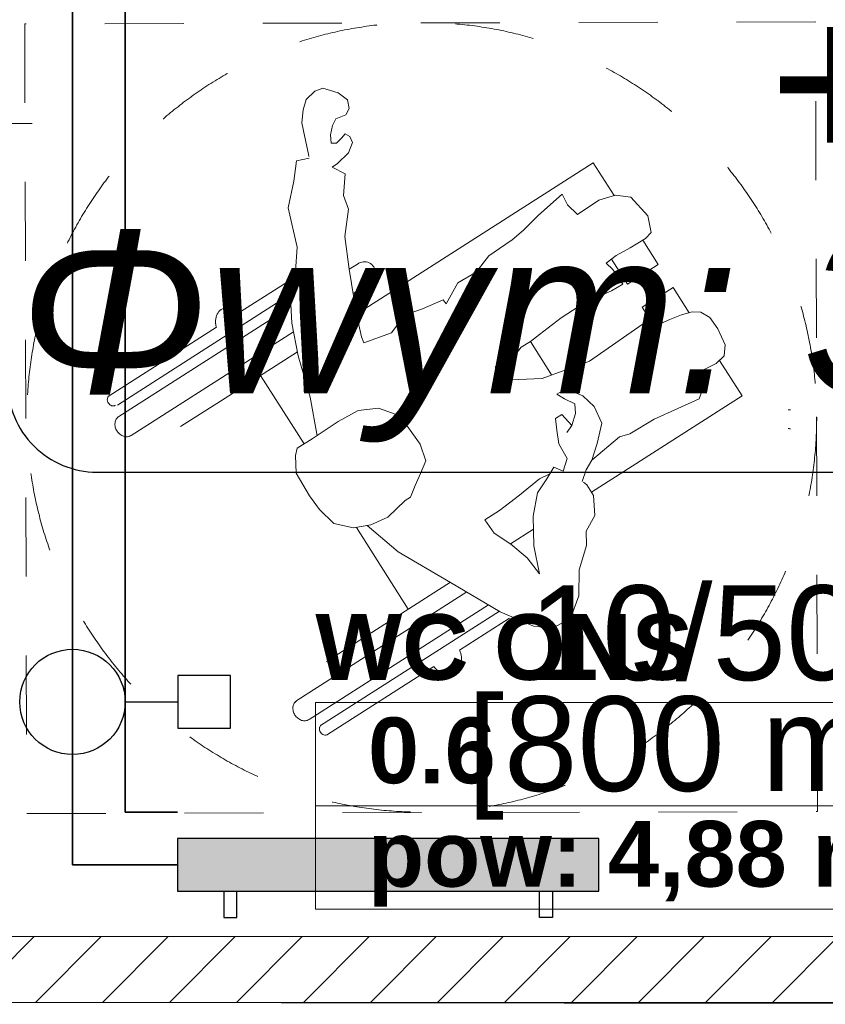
# Model space of a CAD drawing. Header units: millimetres. Extents: x 204754 to 495640, y -178579 to -98814.
# Tile 6 of 179: x 218221 to 219751, y -135207 to -133336. Entities that reach past the tile are written whole.
import ezdxf
from ezdxf.enums import TextEntityAlignment as Align
from ezdxf.lldxf.tags import DXFTag

# ---------------------------------------------------------------- set-up
doc = ezdxf.new("R2010")
doc.units = ezdxf.units.MM
doc.header["$MEASUREMENT"] = 0
doc.linetypes.add('Dashed', pattern=[300, 150, -150])
doc.layers.get('0').update_dxf_attribs({"color": 252, "lineweight": 5})
for name, color, linetype, lineweight in [('2D - Rysunki i Obrazki_Nr_pióra__104', 252, 'Continuous', 5), ('2D - Rysunki i Obrazki_Nr_pióra__47', 252, 'Continuous', 5), ('IS_Powrót', 5, 'DASH', 35), ('IS_Zasilanie', 1, 'SOLID', 35), ('Nowe_! NAZWY POM', 252, 'Continuous', 5), ('Nowe_! NAZWY POM_Nr_pióra__19', 252, 'Continuous', 5), ('Nowe_220-A Ściany', 252, 'Continuous', 5), ('Nowe_220-A Ściany_Nr_pióra__93', 252, 'Continuous', 5), ('Nowe_Metryczki pomieszczeń ARCHICADa_Nr_pióra__13', 252, 'Continuous', 5), ('P-SANR-FIXT_Nr_pióra__47', 252, 'Continuous', 5)]:
    doc.layers.add(name, color=color, linetype=linetype, lineweight=lineweight)
for name, color, linetype in [('IS_Armatura_Therm', 7, 'SOLID'), ('IS_Grzejniki_Plan_rzut', 7, 'SOLID'), ('IS_Text_Konstrukcji', 7, 'Continuous'), ('IS_Text_Odbiornikow_Therm', 7, 'Continuous')]:
    doc.layers.add(name, color=color, linetype=linetype)
doc.styles.add('GENERATED_STYLE_2', font='arialbd.ttf')
tags = doc.linetypes.add('DASH', pattern=[15, 10, -5]).pattern_tags.tags
tags[6:7] = [DXFTag(74, 4), DXFTag(75, 0), DXFTag(340, '0'), DXFTag(46, 0.0), DXFTag(50, 0.0), DXFTag(44, 0.0), DXFTag(45, 0.0)]
tags[4:5] = [DXFTag(74, 4), DXFTag(75, 0), DXFTag(340, '0'), DXFTag(46, 0.0), DXFTag(50, 0.0), DXFTag(44, 0.0), DXFTag(45, 0.0)]
tags = doc.linetypes.add('SOLID', pattern=[10, 10, 0]).pattern_tags.tags
tags[6:7] = [DXFTag(74, 4), DXFTag(75, 0), DXFTag(340, '0'), DXFTag(46, 0.0), DXFTag(50, 0.0), DXFTag(44, 0.0), DXFTag(45, 0.0)]
tags[4:5] = [DXFTag(74, 4), DXFTag(75, 0), DXFTag(340, '0'), DXFTag(46, 0.0), DXFTag(50, 0.0), DXFTag(44, 0.0), DXFTag(45, 0.0)]

# ---------------------------------------------------------------- blocks, each defined once
blk = doc.blocks.new('WC ONS_0.6_13', base_point=(219398.3, -134731.7))
at = {"layer": 'Nowe_Metryczki pomieszczeń ARCHICADa_Nr_pióra__13', "color": 7, "linetype": 'Continuous', "lineweight": 13}
for p, q in [((218782.7, -134633.5), (218782.7, -135026.4)), ((218782.7, -134633.5), (220013.9, -134633.5)), ((220013.9, -134633.5), (220013.9, -135026.4)), ((218782.7, -134830), (220013.9, -134830)), ((218782.7, -135026.4), (220013.9, -135026.4))]:
    blk.add_line(p, q, dxfattribs=at)
at = {"layer": 'Nowe_Metryczki pomieszczeń ARCHICADa_Nr_pióra__13', "color": 7, "lineweight": 13, "style": 'GENERATED_STYLE_2'}
for tag, p in [('ROOM_NAME', (218782.7, -134465.7)), ('ROOM_NUMBER', (218882.7, -134662.1)), ('ROOM_CALC_AREA', (218882.7, -134858.5))]:
    blk.add_attdef(tag, text='', height=125, dxfattribs=at).set_placement(p, align=Align.TOP_LEFT)
blk = doc.blocks.new('podkład 20251118')
at = {"color": 252, "linetype": 'Continuous', "lineweight": 5}
blk.add_line((218197, -133533.4), (218244.5, -133533.4), dxfattribs=at)
at = {"layer": '2D - Rysunki i Obrazki_Nr_pióra__104', "color": 252, "linetype": 'Continuous', "lineweight": 5}
for p, q in [((218765.4, -133487.9), (218781.7, -133471.8)), ((218765.4, -133487.9), (218781.7, -133471.8)), ((218781.7, -133471.8), (218797, -133466.4)), ((218781.7, -133471.8), (218797, -133466.4)), ((218797, -133466.4), (218825.7, -133475.1)), ((218797, -133466.4), (218825.7, -133475.1)), ((218825.7, -133475.1), (218843.7, -133488.6)), ((218825.7, -133475.1), (218843.7, -133488.6)), ((218759.4, -133507.5), (218765.4, -133487.9)), ((218759.4, -133507.5), (218765.4, -133487.9)), ((218843.7, -133488.6), (218847, -133505.1)), ((218843.7, -133488.6), (218847, -133505.1)), ((218757.1, -133532.4), (218759.4, -133507.5)), ((218757.1, -133532.4), (218759.4, -133507.5)), ((218847, -133505.1), (218840.6, -133517.3)), ((218847, -133505.1), (218840.6, -133517.3)), ((218762.5, -133559.5), (218757.1, -133532.4)), ((218762.5, -133559.5), (218757.1, -133532.4)), ((218821.4, -133524.7), (218815, -133537.4)), ((218821.4, -133524.7), (218815, -133537.4)), ((218840.6, -133517.3), (218821.4, -133524.7)), ((218840.6, -133517.3), (218821.4, -133524.7)), ((218815, -133537.4), (218811.6, -133554.7)), ((218815, -133537.4), (218811.6, -133554.7)), ((218832.3, -133561.4), (218839.1, -133552.9)), ((218832.3, -133561.4), (218839.1, -133552.9)), ((218839.1, -133552.9), (218848.4, -133558.2)), ((218839.1, -133552.9), (218848.4, -133558.2)), ((218769.4, -133591.7), (218762.5, -133559.5)), ((218769.4, -133591.7), (218762.5, -133559.5)), ((218811.6, -133554.7), (218812.9, -133570.6)), ((218811.6, -133554.7), (218812.9, -133570.6)), ((218812.9, -133570.6), (218822.8, -133570.7)), ((218812.9, -133570.6), (218822.8, -133570.7)), ((218822.8, -133570.7), (218832.3, -133561.4)), ((218822.8, -133570.7), (218832.3, -133561.4)), ((218853.3, -133569.5), (218845.6, -133589.5)), ((218853.3, -133569.5), (218845.6, -133589.5)), ((218848.4, -133558.2), (218853.3, -133569.5)), ((218848.4, -133558.2), (218853.3, -133569.5)), ((218845.6, -133589.5), (218825, -133609.4)), ((218845.6, -133589.5), (218825, -133609.4)), ((218741.5, -133643.3), (218746.6, -133604.1)), ((218741.5, -133643.3), (218746.6, -133604.1)), ((218746.6, -133604.1), (218771, -133599.5)), ((218746.6, -133604.1), (218771, -133599.5)), ((218770.4, -133596.4), (218769.4, -133591.7)), ((218770.4, -133596.4), (218769.4, -133591.7)), ((218825, -133609.4), (218814.5, -133616.4)), ((218825, -133609.4), (218814.5, -133616.4)), ((219310.7, -133608.2), (218860.9, -133895.7)), ((219310.7, -133608.2), (218860.9, -133895.7)), ((219310.7, -133608.2), (219350.4, -133670.4)), ((219310.7, -133608.2), (219350.4, -133670.4)), ((218814.5, -133616.4), (218839.2, -133629)), ((218814.5, -133616.4), (218839.2, -133629)), ((218839.2, -133629), (218835.9, -133670)), ((218839.2, -133629), (218835.9, -133670)), ((218730.9, -133693.6), (218741.5, -133643.3)), ((218730.9, -133693.6), (218741.5, -133643.3)), ((218835.9, -133670), (218845.6, -133696.3)), ((218835.9, -133670), (218845.6, -133696.3)), ((219206.7, -133707.8), (219251.6, -133667.9)), ((219206.7, -133707.8), (219251.6, -133667.9)), ((219251.6, -133667.9), (219261.8, -133688.3)), ((219251.6, -133667.9), (219261.8, -133688.3)), ((219321.3, -133679.1), (219280.8, -133706.4)), ((219321.3, -133679.1), (219280.8, -133706.4)), ((219352.7, -133669.7), (219321.3, -133679.1)), ((219352.7, -133669.7), (219321.3, -133679.1)), ((219381.8, -133673.5), (219352.7, -133669.7)), ((219381.8, -133673.5), (219352.7, -133669.7)), ((219414.4, -133709.2), (219381.8, -133673.5)), ((219414.4, -133709.2), (219381.8, -133673.5)), ((218747.8, -133768.2), (218730.9, -133693.6)), ((218747.8, -133768.2), (218730.9, -133693.6)), ((218845.6, -133696.3), (218838.8, -133747.9)), ((218845.6, -133696.3), (218838.8, -133747.9)), ((219261.8, -133688.3), (219280.8, -133706.4)), ((219261.8, -133688.3), (219280.8, -133706.4)), ((219178, -133736.2), (219206.7, -133707.8)), ((219178, -133736.2), (219206.7, -133707.8)), ((219420.7, -133740.5), (219414.4, -133709.2)), ((219420.7, -133740.5), (219414.4, -133709.2)), ((219156.7, -133754.3), (219178, -133736.2)), ((219156.7, -133754.3), (219178, -133736.2)), ((219409.8, -133752.2), (219420.7, -133740.5)), ((219409.8, -133752.2), (219420.7, -133740.5)), ((218838.8, -133747.9), (218847, -133810.5)), ((218838.8, -133747.9), (218847, -133810.5)), ((219132.6, -133770.8), (219156.7, -133754.3)), ((219132.6, -133770.8), (219156.7, -133754.3)), ((219380.6, -133769.7), (219409.8, -133752.2)), ((219380.6, -133769.7), (219409.8, -133752.2)), ((219404.7, -133755.3), (219434.1, -133801.3)), ((219404.7, -133755.3), (219434.1, -133801.3)), ((218745.2, -133813.9), (218747.8, -133768.2)), ((218745.2, -133813.9), (218747.8, -133768.2)), ((219112.5, -133784.8), (219132.6, -133770.8)), ((219112.5, -133784.8), (219132.6, -133770.8)), ((219354.3, -133784.1), (219380.6, -133769.7)), ((219354.3, -133784.1), (219380.6, -133769.7)), ((219088.3, -133816), (219112.5, -133784.8)), ((219088.3, -133816), (219112.5, -133784.8)), ((219335.4, -133798.6), (219354.3, -133784.1)), ((219335.4, -133798.6), (219354.3, -133784.1)), ((219375.6, -133838.7), (219345.2, -133791.1)), ((219375.6, -133838.7), (219345.2, -133791.1)), ((218735.4, -133864.8), (218745.2, -133813.9)), ((218735.4, -133864.8), (218745.2, -133813.9)), ((218862.6, -133800.5), (218847, -133810.5)), ((218847, -133810.5), (218860.9, -133895.7)), ((218847, -133810.5), (218860.9, -133895.7)), ((219053.4, -133836.1), (219088.3, -133816)), ((219053.4, -133836.1), (219088.3, -133816)), ((219335.4, -133798.6), (219347.5, -133810.7)), ((219335.4, -133798.6), (219347.5, -133810.7)), ((219347.5, -133810.7), (219367.1, -133838.5)), ((219347.5, -133810.7), (219367.1, -133838.5)), ((219434.1, -133801.3), (219375.6, -133838.7)), ((219434.1, -133801.3), (219375.6, -133838.7)), ((218641.2, -133890.9), (218742.9, -133825.9)), ((218641.2, -133890.9), (218742.9, -133825.9)), ((218885.5, -133836.8), (218854.5, -133856.6)), ((219031.2, -133876), (219053.4, -133836.1)), ((219031.2, -133876), (219053.4, -133836.1)), ((219345.3, -133851.3), (219294.8, -133873.5)), ((219345.3, -133851.3), (219294.8, -133873.5)), ((219367.1, -133838.5), (219345.3, -133851.3)), ((219367.1, -133838.5), (219345.3, -133851.3)), ((219462.2, -133845.3), (219403.7, -133882.7)), ((219462.2, -133845.3), (219403.7, -133882.7)), ((219492.8, -133893.1), (219462.2, -133845.3)), ((219492.8, -133893.1), (219462.2, -133845.3)), ((218733.7, -133859.3), (218406.5, -134068.4)), ((218737.7, -133913.1), (218735.4, -133864.8)), ((218737.7, -133913.1), (218735.4, -133864.8)), ((218986.5, -133885.5), (219025.3, -133868.6)), ((218986.5, -133885.5), (219025.3, -133868.6)), ((219025.3, -133868.6), (219031.2, -133876)), ((219025.3, -133868.6), (219031.2, -133876)), ((218735.4, -133881.8), (218409.4, -134090.1)), ((218735.4, -133881.8), (218409.4, -134090.1)), ((218952, -133897.5), (218986.5, -133885.5)), ((218952, -133897.5), (218986.5, -133885.5)), ((219294.8, -133873.5), (219249.5, -133902.4)), ((219294.8, -133873.5), (219249.5, -133902.4)), ((219403.7, -133882.7), (219418.3, -133905.5)), ((219403.7, -133882.7), (219418.3, -133905.5)), ((218860.9, -133895.7), (218870.2, -133938.5)), ((218860.9, -133895.7), (218870.2, -133938.5)), ((218927.5, -133931.1), (218952, -133897.5)), ((218927.5, -133931.1), (218952, -133897.5)), ((219249.5, -133902.4), (219208.8, -133934.1)), ((219249.5, -133902.4), (219208.8, -133934.1)), ((219418.3, -133905.5), (219303.4, -133984.8)), ((219418.3, -133905.5), (219303.4, -133984.8)), ((219418.3, -133905.5), (219431.7, -133901.5)), ((219418.3, -133905.5), (219431.7, -133901.5)), ((219431.7, -133901.5), (219440.4, -133913.1)), ((219431.7, -133901.5), (219440.4, -133913.1)), ((219456.2, -133905.9), (219440.4, -133913.1)), ((219456.2, -133905.9), (219440.4, -133913.1)), ((219478, -133897.2), (219456.2, -133905.9)), ((219478, -133897.2), (219456.2, -133905.9)), ((219498.5, -133891.5), (219478, -133897.2)), ((219498.5, -133891.5), (219478, -133897.2)), ((219515.2, -133891.8), (219498.5, -133891.5)), ((219515.2, -133891.8), (219498.5, -133891.5)), ((219532.4, -133901.9), (219515.2, -133891.8)), ((219532.4, -133901.9), (219515.2, -133891.8)), ((219547.6, -133923.8), (219532.4, -133901.9)), ((219547.6, -133923.8), (219532.4, -133901.9)), ((218391.2, -134050.7), (218594.6, -133920.7)), ((218391.2, -134050.7), (218594.6, -133920.7)), ((218750, -133974.8), (218737.7, -133913.1)), ((218750, -133974.8), (218737.7, -133913.1)), ((219561, -133954.3), (219547.6, -133923.8)), ((219561, -133954.3), (219547.6, -133923.8)), ((218740.9, -133929.2), (218432.5, -134126.3)), ((218740.9, -133929.2), (218432.5, -134126.3)), ((218870.2, -133938.5), (218874.5, -133949.9)), ((218870.2, -133938.5), (218874.5, -133949.9)), ((218874.5, -133949.9), (218927.5, -133931.1)), ((218874.5, -133949.9), (218927.5, -133931.1)), ((219208.8, -133934.1), (219191.2, -133947.6)), ((219208.8, -133934.1), (219191.2, -133947.6)), ((219173.9, -133958.6), (219160.1, -133975.3)), ((219173.9, -133958.6), (219160.1, -133975.3)), ((219191.2, -133947.6), (219173.9, -133958.6)), ((219191.2, -133947.6), (219173.9, -133958.6)), ((219191.2, -133947.6), (219231.6, -134010.8)), ((219191.2, -133947.6), (219231.6, -134010.8)), ((219559.5, -133975), (219561, -133954.3)), ((219559.5, -133975), (219561, -133954.3)), ((218748.6, -133967.4), (218602.4, -134060.8)), ((218748.6, -133967.4), (218602.4, -134060.8)), ((218773, -134053.2), (218750, -133974.8)), ((218773, -134053.2), (218750, -133974.8)), ((219160.1, -133975.3), (219124.4, -133995.6)), ((219160.1, -133975.3), (219124.4, -133995.6)), ((219544.2, -133989.7), (219559.5, -133975)), ((219544.2, -133989.7), (219559.5, -133975)), ((219593.6, -134050.9), (219550.6, -133983.5)), ((219593.6, -134050.9), (219550.6, -133983.5)), ((219124.4, -133995.6), (219138.9, -134021.3)), ((219124.4, -133995.6), (219138.9, -134021.3)), ((219303.4, -133984.8), (219213.4, -134017.8)), ((219303.4, -133984.8), (219213.4, -134017.8)), ((219501.9, -134005.1), (219521.1, -134000.9)), ((219501.9, -134005.1), (219521.1, -134000.9)), ((219521.1, -134000.9), (219544.2, -133989.7)), ((219521.1, -134000.9), (219544.2, -133989.7)), ((218678.7, -134012.1), (218761.1, -134142.4)), ((218678.7, -134012.1), (218761.1, -134142.4)), ((219213.4, -134017.8), (219138.9, -134021.3)), ((219213.4, -134017.8), (219138.9, -134021.3)), ((219501.9, -134005.1), (219519.6, -134035.9)), ((219501.9, -134005.1), (219519.6, -134035.9)), ((219259, -134037.6), (219241.2, -134047.9)), ((219259, -134037.6), (219241.2, -134047.9)), ((219290.9, -134050.9), (219259, -134037.6)), ((219290.9, -134050.9), (219259, -134037.6)), ((219519.6, -134035.9), (219512, -134056.4)), ((219519.6, -134035.9), (219512, -134056.4)), ((218786.1, -134126.6), (218773, -134053.2)), ((218786.1, -134126.6), (218773, -134053.2)), ((219241.2, -134047.9), (219256, -134056.4)), ((219241.2, -134047.9), (219256, -134056.4)), ((219256, -134056.4), (219275.5, -134066.3)), ((219256, -134056.4), (219275.5, -134066.3)), ((219312.2, -134070.9), (219290.9, -134050.9)), ((219312.2, -134070.9), (219290.9, -134050.9)), ((219593.6, -134050.9), (219307.2, -134233.9)), ((219593.6, -134050.9), (219307.2, -134233.9)), ((219512, -134056.4), (219471.2, -134074.7)), ((219512, -134056.4), (219471.2, -134074.7)), ((218602.4, -134060.8), (218526.4, -134109.4)), ((218602.4, -134060.8), (218526.4, -134109.4)), ((218902.8, -134074.4), (218864.1, -134078.9)), ((218902.8, -134074.4), (218864.1, -134078.9)), ((218936.3, -134086.1), (218902.8, -134074.4)), ((218936.3, -134086.1), (218902.8, -134074.4)), ((219275.5, -134066.3), (219276.8, -134084.5)), ((219275.5, -134066.3), (219276.8, -134084.5)), ((219327, -134102.9), (219312.2, -134070.9)), ((219327, -134102.9), (219312.2, -134070.9)), ((219471.2, -134074.7), (219426.4, -134095.5)), ((219471.2, -134074.7), (219426.4, -134095.5)), ((218864.1, -134078.9), (218825.8, -134099.7)), ((218864.1, -134078.9), (218825.8, -134099.7)), ((218956.2, -134107.4), (218936.3, -134086.1)), ((218956.2, -134107.4), (218936.3, -134086.1)), ((219250.9, -134086.5), (219238.9, -134094.2)), ((219250.9, -134086.5), (219238.9, -134094.2)), ((219238.9, -134094.2), (219241.6, -134116)), ((219238.9, -134094.2), (219241.6, -134116)), ((219269.7, -134107.1), (219250.9, -134086.5)), ((219269.7, -134107.1), (219250.9, -134086.5)), ((219276.8, -134084.5), (219269.7, -134107.1)), ((219276.8, -134084.5), (219269.7, -134107.1)), ((219426.4, -134095.5), (219380.1, -134122.8)), ((219426.4, -134095.5), (219380.1, -134122.8)), ((218825.8, -134099.7), (218776.9, -134132.8)), ((218825.8, -134099.7), (218776.9, -134132.8)), ((218981.7, -134142.6), (218956.2, -134107.4)), ((218981.7, -134142.6), (218956.2, -134107.4)), ((219269.7, -134107.1), (219260.6, -134120.7)), ((219269.7, -134107.1), (219260.6, -134120.7)), ((219317.8, -134141.3), (219327, -134102.9)), ((219317.8, -134141.3), (219327, -134102.9)), ((218776.9, -134132.8), (218748.1, -134150.3)), ((218776.9, -134132.8), (218748.1, -134150.3)), ((219241.6, -134116), (219245, -134141.9)), ((219241.6, -134116), (219245, -134141.9)), ((219360.4, -134128.7), (219308.2, -134173.2)), ((219360.4, -134128.7), (219308.2, -134173.2)), ((219380.1, -134122.8), (219360.4, -134128.7)), ((219380.1, -134122.8), (219360.4, -134128.7)), ((218748.1, -134150.3), (218744.8, -134164.3)), ((218748.1, -134150.3), (218744.8, -134164.3)), ((218992.7, -134174.2), (218981.7, -134142.6)), ((218992.7, -134174.2), (218981.7, -134142.6)), ((219245, -134141.9), (219261, -134169.8)), ((219245, -134141.9), (219261, -134169.8)), ((219308.2, -134173.2), (219317.8, -134141.3)), ((219308.2, -134173.2), (219317.8, -134141.3)), ((218744.8, -134164.3), (218746.1, -134197.6)), ((218744.8, -134164.3), (218746.1, -134197.6)), ((219261, -134169.8), (219253.6, -134193.9)), ((219261, -134169.8), (219253.6, -134193.9)), ((218982.6, -134198.2), (218992.7, -134174.2)), ((218982.6, -134198.2), (218992.7, -134174.2)), ((219235.8, -134186.3), (219222.4, -134208.6)), ((219235.8, -134186.3), (219222.4, -134208.6)), ((219253.6, -134193.9), (219235.8, -134186.3)), ((219253.6, -134193.9), (219235.8, -134186.3)), ((219297.3, -134191.4), (219308.2, -134173.2)), ((219297.3, -134191.4), (219308.2, -134173.2)), ((218746.1, -134197.6), (218771.5, -134241.1)), ((218746.1, -134197.6), (218771.5, -134241.1)), ((218972.1, -134221.4), (218982.6, -134198.2)), ((218972.1, -134221.4), (218982.6, -134198.2)), ((219170.5, -134239.7), (219208.6, -134208.3)), ((219170.5, -134239.7), (219208.6, -134208.3)), ((219222.4, -134208.6), (219204.9, -134235.5)), ((219222.4, -134208.6), (219204.9, -134235.5)), ((219208.6, -134208.3), (219228.3, -134198.8)), ((219208.6, -134208.3), (219228.3, -134198.8)), ((219289.5, -134213.4), (219297.3, -134191.4)), ((219289.5, -134213.4), (219297.3, -134191.4)), ((218963.2, -134243.7), (218972.1, -134221.4)), ((218963.2, -134243.7), (218972.1, -134221.4)), ((219298.6, -134219.7), (219292, -134215.1)), ((219298.6, -134219.7), (219292, -134215.1)), ((219311, -134240.3), (219298.6, -134219.7)), ((219311, -134240.3), (219298.6, -134219.7)), ((218771.5, -134241.1), (218790.3, -134266.8)), ((218771.5, -134241.1), (218790.3, -134266.8)), ((218953.4, -134249.9), (218963.2, -134243.7)), ((218953.4, -134249.9), (218963.2, -134243.7)), ((219132.8, -134268.5), (219170.5, -134239.7)), ((219132.8, -134268.5), (219170.5, -134239.7)), ((219204.9, -134235.5), (219196.7, -134279.3)), ((219204.9, -134235.5), (219196.7, -134279.3)), ((219313.7, -134278.1), (219311, -134240.3)), ((219313.7, -134278.1), (219311, -134240.3)), ((218953.4, -134249.9), (218920.3, -134281.2)), ((218953.4, -134249.9), (218920.3, -134281.2)), ((218790.3, -134266.8), (218818, -134293.2)), ((218790.3, -134266.8), (218818, -134293.2)), ((218888.3, -134296.1), (218920.3, -134281.2)), ((218888.3, -134296.1), (218920.3, -134281.2)), ((219104.5, -134286.7), (219132.8, -134268.5)), ((219104.5, -134286.7), (219132.8, -134268.5)), ((219196.7, -134279.3), (219197.5, -134335.8)), ((219196.7, -134279.3), (219197.5, -134335.8)), ((219297.3, -134307.9), (219313.7, -134278.1)), ((219297.3, -134307.9), (219313.7, -134278.1)), ((218818, -134293.2), (218855, -134301.8)), ((218818, -134293.2), (218855, -134301.8)), ((218855, -134301.8), (218888.3, -134296.1)), ((218855, -134301.8), (218888.3, -134296.1)), ((218861, -134300.8), (218959.3, -134456.3)), ((218861, -134300.8), (218959.3, -134456.3)), ((218881.1, -134297.4), (218940.3, -134347.5)), ((218881.1, -134297.4), (218940.3, -134347.5)), ((219122.3, -134312.1), (219104.5, -134286.7)), ((219122.3, -134312.1), (219104.5, -134286.7)), ((219153.8, -134332.5), (219122.3, -134312.1)), ((219153.8, -134332.5), (219122.3, -134312.1)), ((219197.1, -134304.3), (219153.4, -134332.2)), ((219197.1, -134304.3), (219153.4, -134332.2)), ((219297.8, -134335.2), (219297.3, -134307.9)), ((219297.8, -134335.2), (219297.3, -134307.9)), ((219185, -134358.5), (219153.8, -134332.5)), ((219185, -134358.5), (219153.8, -134332.5)), ((219197.5, -134335.8), (219208.6, -134389.4)), ((219197.5, -134335.8), (219208.6, -134389.4)), ((219283.8, -134381.8), (219297.8, -134335.2)), ((219283.8, -134381.8), (219297.8, -134335.2)), ((218940.3, -134347.5), (219039.6, -134405.4)), ((218940.3, -134347.5), (219039.6, -134405.4)), ((219208.6, -134389.4), (219185, -134358.5)), ((219208.6, -134389.4), (219185, -134358.5)), ((219283.5, -134430.8), (219283.8, -134381.8)), ((219283.5, -134430.8), (219283.8, -134381.8)), ((219039.2, -134405.2), (218804, -134555.5)), ((219039.2, -134405.2), (218804, -134555.5)), ((219039.6, -134405.4), (219133.7, -134461.2)), ((219039.6, -134405.4), (219133.7, -134461.2)), ((219070.2, -134423.5), (218747.5, -134629.8)), ((219070.2, -134423.5), (218747.5, -134629.8)), ((219267.4, -134474.2), (219283.5, -134430.8)), ((219267.4, -134474.2), (219283.5, -134430.8)), ((218770.6, -134665.9), (219111.5, -134448)), ((218770.6, -134665.9), (219111.5, -134448)), ((219132.3, -134460.3), (218792.7, -134677.3)), ((219133.7, -134461.2), (219197.4, -134488.6)), ((219133.7, -134461.2), (219197.4, -134488.6)), ((219056.4, -134534.1), (219151.6, -134473.3)), ((219197.4, -134488.6), (219233.5, -134492.1)), ((219197.4, -134488.6), (219233.5, -134492.1)), ((219233.5, -134492.1), (219267.4, -134474.2)), ((219233.5, -134492.1), (219267.4, -134474.2)), ((218805.7, -134694.3), (219007.6, -134565.3)), ((218805.7, -134694.3), (219007.6, -134565.3))]:
    blk.add_line(p, q, dxfattribs=at)
for centre, radius, start, end in [((218875.7, -133817.6), 21.5, 297.3116, 127.3769), ((218620.8, -133908.4), 27.6, 140.5723, 165.3928), ((218620.8, -133908.4), 27.6, 140.5723, 165.3928), ((218618.4, -133906.6), 24.6, 113.5184, 140.3382), ((218618.4, -133906.6), 24.6, 113.5184, 140.3382), ((218618.9, -133908.1), 26.2, 87.4994, 113.2242), ((218618.9, -133908.1), 26.2, 87.4994, 113.2242), ((218618.6, -133913.5), 31.6, 64.7804, 87.4392), ((218618.6, -133913.5), 31.6, 64.7804, 87.4392), ((218616.1, -133919.1), 37.7, 48.398, 64.9355), ((218616.1, -133919.1), 37.7, 48.398, 64.9355), ((218626.8, -133910), 33.8, 165.3787, 187.0501), ((218626.8, -133910), 33.8, 165.3787, 187.0501), ((218632.7, -133909.4), 39.7, 186.9118, 196.5442), ((218632.7, -133909.4), 39.7, 186.9118, 196.5442), ((218397.5, -134058.1), 10.1, 161.5955, 183.7498), ((218397.5, -134058.1), 10.1, 161.5955, 183.7498), ((218399.4, -134058), 12, 183.6219, 203.3233), ((218399.4, -134058), 12, 183.6219, 203.3233), ((218395.8, -134057.5), 8.27, 136.2809, 161.5744), ((218395.8, -134057.5), 8.27, 136.2809, 161.5744), ((218395.2, -134057.1), 7.56, 122.5802, 136.013), ((218395.2, -134057.1), 7.56, 122.5802, 136.013), ((218400.2, -134057.7), 12.8, 203.1429, 221.979), ((218400.2, -134057.7), 12.8, 203.1429, 221.979), ((218399.6, -134058.3), 12, 221.8371, 241.5385), ((218399.6, -134058.3), 12, 221.8371, 241.5385), ((218398.7, -134060), 10.1, 241.4106, 263.5649), ((218398.7, -134060), 10.1, 241.4106, 263.5649), ((218398.5, -134061.8), 8.27, 263.586, 288.8795), ((218398.5, -134061.8), 8.27, 263.586, 288.8795), ((218398.7, -134062.5), 7.56, 289.1474, 302.5802), ((218398.7, -134062.5), 7.56, 289.1474, 302.5802), ((218418.6, -134103.7), 16.5, 136.2581, 161.5539), ((218418.6, -134103.7), 16.5, 136.2581, 161.5539), ((218417.5, -134102.8), 15.1, 122.5574, 135.99), ((218417.5, -134102.8), 15.1, 122.5574, 135.99), ((218422, -134104.9), 20.1, 161.5753, 183.7322), ((218422, -134104.9), 20.1, 161.5753, 183.7322), ((218425.8, -134104.7), 23.9, 183.6044, 203.3072), ((218425.8, -134104.7), 23.9, 183.6044, 203.3072), ((218427.4, -134104.1), 25.6, 203.1461, 221.9822), ((218427.4, -134104.1), 25.6, 203.1461, 221.9822), ((218426.2, -134105.2), 23.9, 221.821, 241.5209), ((218426.2, -134105.2), 23.9, 221.821, 241.5209), ((218424.4, -134108.6), 20.1, 241.393, 263.5446), ((218424.4, -134108.6), 20.1, 241.393, 263.5446), ((218424, -134112.2), 16.5, 263.5656, 288.8567), ((218424, -134112.2), 16.5, 263.5656, 288.8567), ((218424.4, -134113.6), 15.1, 289.1244, 302.603), ((218424.4, -134113.6), 15.1, 289.1244, 302.603), ((219019.3, -134552.3), 41.3, 16.7576, 26.1885), ((219019.3, -134552.3), 41.3, 16.7576, 26.1885), ((219023.4, -134551.2), 37, 356.5433, 16.9141), ((219023.4, -134551.2), 37, 356.5433, 16.9141), ((219030, -134551.7), 30.5, 333.4166, 356.6387), ((219030, -134551.7), 30.5, 333.4166, 356.6387), ((219038.9, -134540.1), 40.2, 218.8623, 234.7698), ((219038.9, -134540.1), 40.2, 218.8623, 234.7698), ((219036, -134544.4), 34.9, 234.601, 255.7802), ((219036, -134544.4), 34.9, 234.601, 255.7802), ((219034.4, -134550.7), 28.5, 255.7327, 280.0076), ((219034.4, -134550.7), 28.5, 255.7327, 280.0076), ((219035, -134554.3), 24.8, 280.1991, 306.8677), ((219035, -134554.3), 24.8, 280.1991, 306.8677), ((219034.4, -134553.8), 25.6, 307.1798, 333.3111), ((219034.4, -134553.8), 25.6, 307.1798, 333.3111), ((218760, -134644.5), 20.1, 161.5753, 183.7322), ((218760, -134644.5), 20.1, 161.5753, 183.7322), ((218756.6, -134643.4), 16.5, 136.2581, 161.5539), ((218756.6, -134643.4), 16.5, 136.2581, 161.5539), ((218755.6, -134642.5), 15.1, 122.5574, 135.99), ((218755.6, -134642.5), 15.1, 122.5574, 135.99), ((218763.9, -134644.3), 23.9, 183.6044, 203.3072), ((218763.9, -134644.3), 23.9, 183.6044, 203.3072), ((218765.4, -134643.7), 25.6, 203.1461, 221.9822), ((218765.4, -134643.7), 25.6, 203.1461, 221.9822), ((218764.3, -134644.9), 23.9, 221.821, 241.5209), ((218764.3, -134644.9), 23.9, 221.821, 241.5209), ((218762.5, -134648.3), 20.1, 241.393, 263.5446), ((218762.5, -134648.3), 20.1, 241.393, 263.5446), ((218762.1, -134651.9), 16.5, 263.5656, 288.8567), ((218762.1, -134651.9), 16.5, 263.5656, 288.8567), ((218762.4, -134653.2), 15.1, 289.1244, 302.603), ((218762.4, -134653.2), 15.1, 289.1244, 302.603), ((218798.1, -134682.6), 7.56, 122.5802, 136.013), ((218798.1, -134682.6), 7.56, 122.5802, 136.013), ((218800.4, -134683.6), 10.1, 161.5955, 183.7498), ((218800.4, -134683.6), 10.1, 161.5955, 183.7498), ((218802.3, -134683.5), 12, 183.6219, 203.3233), ((218802.3, -134683.5), 12, 183.6219, 203.3233), ((218798.7, -134683), 8.27, 136.2809, 161.5744), ((218798.7, -134683), 8.27, 136.2809, 161.5744), ((218803.1, -134683.2), 12.8, 203.1396, 221.9757), ((218803.1, -134683.2), 12.8, 203.1396, 221.9757), ((218802.5, -134683.8), 12, 221.8371, 241.5385), ((218802.5, -134683.8), 12, 221.8371, 241.5385), ((218801.6, -134685.5), 10.1, 241.4106, 263.5649), ((218801.6, -134685.5), 10.1, 241.4106, 263.5649), ((218801.4, -134687.3), 8.27, 263.586, 288.8795), ((218801.4, -134687.3), 8.27, 263.586, 288.8795), ((218801.6, -134688), 7.56, 289.1474, 302.5802), ((218801.6, -134688), 7.56, 289.1474, 302.5802)]:
    blk.add_arc(centre, radius, start, end, dxfattribs=at)
at = {"layer": '2D - Rysunki i Obrazki_Nr_pióra__47', "color": 252, "linetype": 'Dashed', "lineweight": 5}
for p, q in [((219733, -133340.4), (218230.6, -133344.2)), ((219733, -133340.4), (218230.6, -133344.2)), ((218230.6, -133344.2), (218234.3, -134844.6)), ((218230.6, -133344.2), (218234.3, -134844.6)), ((219736.7, -134840.9), (219733, -133340.4)), ((219736.7, -134840.9), (219733, -133340.4)), ((218234.3, -134844.6), (219736.7, -134840.9)), ((218234.3, -134844.6), (219736.7, -134840.9))]:
    blk.add_line(p, q, dxfattribs=at)
blk.add_circle((218984.9, -134091.7), 750.2, dxfattribs=at)
blk.add_circle((218984.9, -134091.7), 750.2, dxfattribs=at)
at = {"layer": 'Nowe_! NAZWY POM_Nr_pióra__19', "color": 252, "linetype": 'Continuous', "lineweight": 5}
for p, q in [((218197, -135078.4), (220767.1, -135078.4)), ((221147, -135207), (218053.5, -135203.4))]:
    blk.add_line(p, q, dxfattribs=at)
at = {"layer": 'Nowe_220-A Ściany', "color": 252, "linetype": 'Continuous', "lineweight": 5}
for p, q in [((218123.7, -135203.4), (218248.7, -135078.4)), ((218250.9, -135203.4), (218375.9, -135078.4)), ((218378.2, -135203.4), (218503.2, -135078.4)), ((218505.5, -135203.4), (218630.5, -135078.4)), ((218632.8, -135203.4), (218757.8, -135078.4)), ((218760.1, -135203.4), (218885.1, -135078.4)), ((218887.3, -135203.4), (219012.3, -135078.4)), ((219014.6, -135203.4), (219139.6, -135078.4)), ((219141.9, -135203.4), (219266.9, -135078.4)), ((219269.2, -135203.4), (219394.2, -135078.4)), ((219396.4, -135203.4), (219521.4, -135078.4)), ((219523.7, -135203.4), (219648.7, -135078.4)), ((219651, -135203.4), (219776, -135078.4))]:
    blk.add_line(p, q, dxfattribs=at)
at = {"layer": 'Nowe_220-A Ściany_Nr_pióra__93', "color": 252, "linetype": 'Continuous', "lineweight": 5}
for p, q in [((220927.1, -135078.4), (218197, -135078.4)), ((216622, -135203.4), (221147, -135203.4))]:
    blk.add_line(p, q, dxfattribs=at)
at = {"layer": 'P-SANR-FIXT_Nr_pióra__47', "color": 252, "linetype": 'Continuous', "lineweight": 5}
for p, q in [((219680.9, -134077.4), (219681.6, -134077.3)), ((219680.9, -134077.4), (219681.6, -134077.3)), ((219681.6, -134077.3), (219682.3, -134077.3)), ((219681.6, -134077.3), (219682.3, -134077.3)), ((219682.3, -134077.3), (219683, -134077.3)), ((219682.3, -134077.3), (219683, -134077.3)), ((219683.5, -134077.3), (219683.4, -134077.3)), ((219683.5, -134077.3), (219683.4, -134077.3)), ((219683.7, -134077.3), (219683.5, -134077.3)), ((219683.5, -134077.3), (219683.6, -134077.3)), ((219683.7, -134077.3), (219683.5, -134077.3)), ((219683.5, -134077.3), (219683.6, -134077.3)), ((219683.6, -134077.3), (219683.9, -134077.3)), ((219683.6, -134077.3), (219683.9, -134077.3)), ((219684, -134077.3), (219683.7, -134077.3)), ((219684, -134077.3), (219683.7, -134077.3)), ((219683.9, -134077.3), (219684.3, -134077.3)), ((219683.9, -134077.3), (219684.3, -134077.3)), ((219684.4, -134077.3), (219684, -134077.3)), ((219684.4, -134077.3), (219684, -134077.3)), ((219684.3, -134077.3), (219684.7, -134077.3)), ((219684.3, -134077.3), (219684.7, -134077.3)), ((219684.9, -134077.3), (219684.4, -134077.3)), ((219684.9, -134077.3), (219684.4, -134077.3)), ((219685.5, -134077.3), (219684.9, -134077.3)), ((219685.5, -134077.3), (219684.9, -134077.3)), ((219681.3, -134113.1), (219680.6, -134113)), ((219681.3, -134113.1), (219680.6, -134113)), ((219682, -134113.2), (219681.3, -134113.1)), ((219682, -134113.2), (219681.3, -134113.1)), ((219682.7, -134113.2), (219682, -134113.2)), ((219682.7, -134113.2), (219682, -134113.2)), ((219683.5, -134113.3), (219683.4, -134113.3)), ((219683.5, -134113.3), (219683.4, -134113.3)), ((219683.7, -134113.3), (219683.5, -134113.3)), ((219683.5, -134113.3), (219683.6, -134113.3)), ((219683.7, -134113.3), (219683.5, -134113.3)), ((219683.5, -134113.3), (219683.6, -134113.3)), ((219683.6, -134113.3), (219683.9, -134113.3)), ((219683.6, -134113.3), (219683.9, -134113.3)), ((219684, -134113.3), (219683.7, -134113.3)), ((219684, -134113.3), (219683.7, -134113.3)), ((219683.9, -134113.3), (219684.3, -134113.3)), ((219683.9, -134113.3), (219684.3, -134113.3)), ((219684.4, -134113.3), (219684, -134113.3)), ((219684.4, -134113.3), (219684, -134113.3)), ((219684.3, -134113.3), (219684.7, -134113.3)), ((219684.3, -134113.3), (219684.7, -134113.3)), ((219684.7, -134113.3), (219685.3, -134113.3)), ((219684.7, -134113.3), (219685.3, -134113.3))]:
    blk.add_line(p, q, dxfattribs=at)
at = {"layer": 'Nowe_! NAZWY POM', "color": 7, "linetype": 'Continuous', "lineweight": 13}
blk.add_blockref('WC ONS_0.6_13', (219398.3, -134731.7), dxfattribs=at).add_auto_attribs({'ROOM_NAME': 'WC ONS', 'ROOM_NUMBER': '0.6', 'ROOM_CALC_AREA': 'pow: 4,88 m2'})

msp = doc.modelspace()

# ---------------------------------------------------------------- hatches: boundary and pattern name
at = {"layer": 'IS_Grzejniki_Plan_rzut', "ltscale": 10}
msp.add_hatch(color=8, dxfattribs=at).paths.add_polyline_path([(218521, -134992), (219321, -134992), (219321, -134892), (218521, -134892)])

# ---------------------------------------------------------------- linework, layer by layer
at = {"layer": 'IS_Armatura_Therm', "color": 1, "ltscale": 10}
for p, q in [((218621.2, -134582.5), (218521.2, -134582.5)), ((218521.2, -134582.5), (218521.2, -134682.5)), ((218621.2, -134682.5), (218621.2, -134582.5)), ((218421.2, -134632.5), (218521.2, -134632.5)), ((218521.2, -134682.5), (218621.2, -134682.5))]:
    msp.add_line(p, q, dxfattribs=at)
msp.add_ellipse((218321.2, -134632.5), major_axis=(100, 0), ratio=1, dxfattribs=at)
at = {"layer": 'IS_Grzejniki_Plan_rzut', "ltscale": 10}
for p, q in [((219321, -134892), (218521, -134892)), ((218521, -134892), (218521, -134992)), ((219321, -134992), (219321, -134892)), ((218521, -134992), (219321, -134992)), ((218521, -134992), (218521, -134992)), ((218608.5, -134992), (218608.5, -135042)), ((218633.5, -135042), (218633.5, -134992)), ((219208.5, -135042), (219208.5, -134992)), ((219233.5, -134992), (219233.5, -135042)), ((218608.5, -135042), (218633.5, -135042)), ((219233.5, -135042), (219208.5, -135042))]:
    msp.add_line(p, q, dxfattribs=at)
at = {"layer": 'IS_Powrót', "ltscale": 10}
for p, q in [((218421.2, -134842), (218421.2, -131868.4)), ((218521, -134842), (218421.2, -134842))]:
    msp.add_line(p, q, dxfattribs=at)
at = {"layer": 'IS_Text_Konstrukcji', "linetype": 'SOLID', "ltscale": 10}
msp.add_lwpolyline([(218368, -134196), (220818, -134196, 0.414214), (220988, -134026), (220988, -133346, 0.414214), (220818, -133176), (218368, -133176, 0.414214), (218198, -133346), (218198, -134026, 0.414214), (218368, -134196)], format="xyb", dxfattribs=at)
at = {"layer": 'IS_Zasilanie', "ltscale": 10}
for p, q in [((218321.2, -134942), (218321.2, -131768.4)), ((218521, -134942), (218321.2, -134942))]:
    msp.add_line(p, q, dxfattribs=at)

# ---------------------------------------------------------------- block references
msp.add_blockref('podkład 20251118', (0, 0))

# ---------------------------------------------------------------- texts
at = {"layer": 'IS_Text_Konstrukcji', "linetype": 'SOLID', "ltscale": 10, "char_height": 309.6}
for s, insert, attachment_point in [('\\fArial|b0|i1;+20 °C', (219638, -133614), 7), ('\\fArial|b0|i1;Φwym: 337 W', (219588, -133736.4), 2)]:
    msp.add_mtext(s, dxfattribs=dict(at, insert=insert, attachment_point=attachment_point))
at = {"layer": 'IS_Text_Odbiornikow_Therm', "linetype": 'SOLID', "ltscale": 10, "char_height": 180}
for s, insert, attachment_point in [('\\fArial|b0|i0;10/500', (219956.6, -134593.6), 9), ('\\fArial|b0|i0;[800 mm]', (219071, -134856), 7)]:
    msp.add_mtext(s, dxfattribs=dict(at, insert=insert, attachment_point=attachment_point))

doc.saveas('drawing.dxf')
